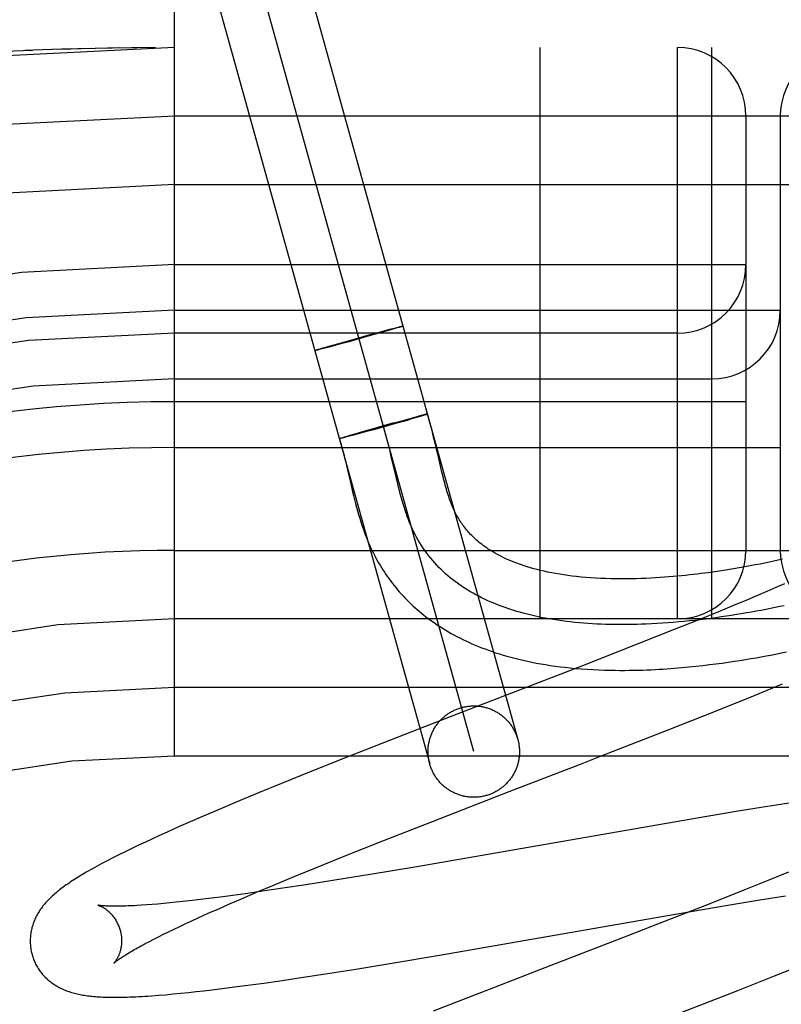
# Model space of a CAD drawing. Header units: inches. Extents: x 0 to 245, y 0 to 158.
# Tile 68 of 159: x 75.151 to 75.317, y 78.994 to 79.21. Entities that reach past the tile are written whole.
import ezdxf

# ---------------------------------------------------------------- set-up
doc = ezdxf.new("R2010")
doc.units = ezdxf.units.IN
doc.header["$LTSCALE"] = 13.466196
doc.header["$MEASUREMENT"] = 0
doc.linetypes.add('HIDDEN', pattern=[0.2, 0.1, -0.1])
doc.layers.add('DEFAULT_2', color=8, linetype='HIDDEN')

msp = doc.modelspace()

# ---------------------------------------------------------------- linework, layer by layer
at = {"layer": 'DEFAULT_2', "color": 8, "linetype": 'HIDDEN'}
for p, q in [((75.20865, 79.23513), (75.25955, 79.05208)), ((75.18447, 79.04843), (75.18447, 79.23343)), ((75.24991, 79.0494), (75.19902, 79.23245)), ((75.18938, 79.22977), (75.24028, 79.04673)), ((76.93197, 79.20343), (74.43698, 79.20343)), ((75.15336, 79.2028), (75.14729, 79.20254)), ((75.15744, 79.20296), (75.1517, 79.20274)), ((75.16188, 79.2031), (75.15556, 79.20289)), ((75.16636, 79.20321), (75.15943, 79.20302)), ((75.17085, 79.20331), (75.16329, 79.20314)), ((75.17235, 79.20333), (75.16722, 79.20323)), ((75.17624, 79.20338), (75.17037, 79.2033)), ((75.18029, 79.20341), (75.17506, 79.20337)), ((75.26447, 79.07843), (75.26447, 79.20343)), ((75.29447, 79.07843), (75.29447, 79.20343)), ((75.30197, 79.07843), (75.30197, 79.20343)), ((76.18447, 79.18843), (75.18447, 79.18843)), ((75.30947, 79.18843), (75.30947, 79.09343)), ((75.31697, 79.18843), (75.31697, 79.09343)), ((75.18447, 79.17343), (76.18447, 79.17343)), ((75.18447, 79.15593), (75.30947, 79.15593)), ((75.18447, 79.14593), (75.31697, 79.14593)), ((75.23157, 79.14178), (75.2325, 79.14203)), ((75.2325, 79.14203), (75.23307, 79.14218)), ((75.2332, 79.14209), (75.23266, 79.14193)), ((75.23307, 79.14218), (75.23346, 79.14227)), ((75.23357, 79.1422), (75.2332, 79.14209)), ((75.23346, 79.14227), (75.2337, 79.14234)), ((75.2338, 79.14227), (75.23357, 79.1422)), ((75.2337, 79.14234), (75.23385, 79.14237)), ((75.23394, 79.14231), (75.2338, 79.14227)), ((75.23385, 79.14237), (75.23398, 79.1424)), ((75.23406, 79.14235), (75.23394, 79.14231)), ((75.23416, 79.14239), (75.23406, 79.14235)), ((75.29447, 79.14093), (75.18447, 79.14093)), ((75.22603, 79.14003), (75.22258, 79.13907)), ((75.22352, 79.13958), (75.22697, 79.14054)), ((75.22914, 79.14091), (75.22603, 79.14003)), ((75.22697, 79.14054), (75.2298, 79.14131)), ((75.2302, 79.14121), (75.22914, 79.14091)), ((75.2298, 79.14131), (75.23157, 79.14178)), ((75.23175, 79.14166), (75.2302, 79.14121)), ((75.23266, 79.14193), (75.23175, 79.14166)), ((75.21635, 79.13753), (75.21689, 79.13769)), ((75.21689, 79.13769), (75.2178, 79.13795)), ((75.21799, 79.13783), (75.21705, 79.13758)), ((75.2178, 79.13795), (75.21935, 79.1384)), ((75.21975, 79.1383), (75.21799, 79.13783)), ((75.21935, 79.1384), (75.22041, 79.13871)), ((75.22258, 79.13907), (75.21975, 79.1383)), ((75.22041, 79.13871), (75.22352, 79.13958)), ((75.2154, 79.13723), (75.2155, 79.13726)), ((75.2155, 79.13726), (75.21562, 79.1373)), ((75.2157, 79.13724), (75.21557, 79.13721)), ((75.21562, 79.1373), (75.21575, 79.13734)), ((75.21585, 79.13728), (75.2157, 79.13724)), ((75.21575, 79.13734), (75.21598, 79.13741)), ((75.2161, 79.13734), (75.21585, 79.13728)), ((75.21598, 79.13741), (75.21635, 79.13753)), ((75.21648, 79.13744), (75.2161, 79.13734)), ((75.21705, 79.13758), (75.21648, 79.13744)), ((75.18447, 79.13093), (75.30197, 79.13093)), ((75.30947, 79.12593), (75.18447, 79.12593)), ((75.23674, 79.12247), (75.23783, 79.12276)), ((75.23788, 79.12262), (75.23684, 79.12231)), ((75.23846, 79.12292), (75.2378, 79.12275)), ((75.23853, 79.12281), (75.23788, 79.12262)), ((75.23883, 79.12301), (75.23839, 79.1229)), ((75.23889, 79.12292), (75.23843, 79.12278)), ((75.23907, 79.12307), (75.23877, 79.123)), ((75.23912, 79.12299), (75.23881, 79.1229)), ((75.23922, 79.12311), (75.23902, 79.12306)), ((75.23926, 79.12304), (75.23905, 79.12297)), ((75.23934, 79.12314), (75.23922, 79.12311)), ((75.23938, 79.12307), (75.23926, 79.12304)), ((75.23945, 79.12316), (75.23934, 79.12314)), ((75.23949, 79.12311), (75.23938, 79.12307)), ((75.23953, 79.12312), (75.23943, 79.12309)), ((75.22588, 79.11947), (75.2301, 79.12066)), ((75.23134, 79.12075), (75.22796, 79.11981)), ((75.23243, 79.1213), (75.22889, 79.12032)), ((75.23441, 79.12161), (75.23017, 79.12042)), ((75.23227, 79.12126), (75.23503, 79.12201)), ((75.23441, 79.12161), (75.23561, 79.12196)), ((75.23499, 79.122), (75.23678, 79.12248)), ((75.23684, 79.12231), (75.2351, 79.12181)), ((75.22146, 79.11818), (75.2219, 79.11832)), ((75.22238, 79.11831), (75.22179, 79.11816)), ((75.22184, 79.1183), (75.22251, 79.1185)), ((75.22343, 79.11859), (75.22235, 79.1183)), ((75.22247, 79.11849), (75.2236, 79.11882)), ((75.22516, 79.11905), (75.2234, 79.11858)), ((75.22355, 79.1188), (75.22588, 79.11947)), ((75.22796, 79.11981), (75.22516, 79.11905)), ((75.22552, 79.11937), (75.22588, 79.11947)), ((75.2206, 79.11791), (75.22066, 79.11793)), ((75.2207, 79.11789), (75.22063, 79.11788)), ((75.22064, 79.11792), (75.2207, 79.11794)), ((75.22067, 79.11793), (75.22074, 79.11796)), ((75.22074, 79.1179), (75.22067, 79.11788)), ((75.22071, 79.11795), (75.22079, 79.11797)), ((75.22078, 79.11791), (75.22071, 79.11789)), ((75.22085, 79.11793), (75.22075, 79.1179)), ((75.22076, 79.11796), (75.22084, 79.11799)), ((75.22084, 79.11799), (75.22095, 79.11802)), ((75.22094, 79.11795), (75.22085, 79.11793)), ((75.22091, 79.11801), (75.22108, 79.11806)), ((75.22104, 79.11797), (75.22091, 79.11794)), ((75.22121, 79.11801), (75.221, 79.11796)), ((75.22104, 79.11805), (75.22126, 79.11812)), ((75.22145, 79.11807), (75.22118, 79.118)), ((75.22122, 79.11811), (75.22151, 79.1182)), ((75.22183, 79.11817), (75.22142, 79.11806)), ((75.24147, 79.11686), (75.24114, 79.11821)), ((75.24191, 79.11498), (75.24147, 79.11686)), ((75.18447, 79.11593), (75.31697, 79.11593)), ((75.23188, 79.11397), (75.23152, 79.11546)), ((75.23292, 79.10948), (75.23188, 79.11397)), ((75.24232, 79.11322), (75.24191, 79.11498)), ((75.22185, 79.11292), (75.22223, 79.11132)), ((75.2427, 79.11158), (75.24232, 79.11322)), ((75.22223, 79.11132), (75.223, 79.10797)), ((75.24295, 79.11055), (75.2427, 79.11158)), ((75.24319, 79.10955), (75.24295, 79.11055)), ((75.223, 79.10797), (75.22341, 79.10626)), ((75.23328, 79.10799), (75.23292, 79.10948)), ((75.18447, 79.09343), (76.18447, 79.09343)), ((75.31255, 79.09044), (75.31147, 79.09023)), ((75.3136, 79.09065), (75.31255, 79.09044)), ((75.31461, 79.09086), (75.3136, 79.09065)), ((75.31558, 79.09106), (75.31461, 79.09086)), ((75.31653, 79.09127), (75.31558, 79.09106)), ((75.31743, 79.09147), (75.31653, 79.09127)), ((75.30408, 79.08896), (75.30266, 79.08875)), ((75.30544, 79.08917), (75.30408, 79.08896)), ((75.30674, 79.08939), (75.30544, 79.08917)), ((75.30799, 79.0896), (75.30674, 79.08939)), ((75.30919, 79.08981), (75.30799, 79.0896)), ((75.31035, 79.09002), (75.30919, 79.08981)), ((75.31147, 79.09023), (75.31035, 79.09002)), ((75.31788, 79.08613), (75.31602, 79.08531)), ((75.31405, 79.08445), (75.31197, 79.08356)), ((75.31602, 79.08531), (75.31405, 79.08445)), ((75.30978, 79.08263), (75.30671, 79.08134)), ((75.31197, 79.08356), (75.30978, 79.08263)), ((75.30347, 79.08), (75.29918, 79.07826)), ((75.30671, 79.08134), (75.30347, 79.08)), ((76.18447, 79.07843), (75.18447, 79.07843)), ((75.29918, 79.07826), (75.29374, 79.07608)), ((75.29374, 79.07608), (75.28604, 79.07302)), ((75.28604, 79.07302), (75.27368, 79.06819)), ((75.31592, 79.07072), (75.31689, 79.07091)), ((75.31689, 79.07091), (75.3183, 79.0712)), ((75.30287, 79.0686), (75.30424, 79.06878)), ((75.30424, 79.06878), (75.30557, 79.06897)), ((75.30557, 79.06897), (75.30686, 79.06916)), ((75.30686, 79.06916), (75.30812, 79.06935)), ((75.30812, 79.06935), (75.30934, 79.06954)), ((75.30934, 79.06954), (75.31053, 79.06974)), ((75.31053, 79.06974), (75.31167, 79.06994)), ((75.31167, 79.06994), (75.31279, 79.07014)), ((75.31279, 79.07014), (75.31386, 79.07033)), ((75.31386, 79.07033), (75.31491, 79.07053)), ((75.31491, 79.07053), (75.31592, 79.07072)), ((75.27368, 79.06819), (75.26613, 79.06527)), ((75.29853, 79.06808), (75.30002, 79.06825)), ((75.30002, 79.06825), (75.30146, 79.06842)), ((75.30146, 79.06842), (75.30287, 79.0686)), ((75.26613, 79.06527), (75.2461, 79.05752)), ((76.18447, 79.06343), (75.18447, 79.06343)), ((75.31062, 79.06142), (75.3141, 79.06286)), ((75.3141, 79.06286), (75.31742, 79.06425)), ((75.30609, 79.05958), (75.31062, 79.06142)), ((75.3004, 79.0573), (75.30609, 79.05958)), ((75.2461, 79.05752), (75.23487, 79.05315)), ((75.29242, 79.05414), (75.3004, 79.0573)), ((75.27761, 79.04837), (75.29242, 79.05414)), ((75.23487, 79.05315), (75.22271, 79.04838)), ((76.18447, 79.04843), (75.18447, 79.04843)), ((75.22271, 79.04838), (75.21413, 79.04496)), ((75.27323, 79.04667), (75.27761, 79.04837)), ((75.25764, 79.04064), (75.27323, 79.04667)), ((75.21413, 79.04496), (75.20789, 79.04244)), ((75.20789, 79.04244), (75.20284, 79.04038)), ((75.20284, 79.04038), (75.19796, 79.03835)), ((75.24089, 79.03414), (75.25764, 79.04064)), ((75.19419, 79.03676), (75.19054, 79.0352)), ((75.19796, 79.03835), (75.19419, 79.03676)), ((75.3082, 79.03643), (75.30091, 79.03522)), ((75.31417, 79.03739), (75.3082, 79.03643)), ((75.31892, 79.03813), (75.31417, 79.03739)), ((75.19054, 79.0352), (75.18789, 79.03405)), ((75.30091, 79.03522), (75.23744, 79.02423)), ((75.18531, 79.03292), (75.18282, 79.0318)), ((75.18789, 79.03405), (75.18531, 79.03292)), ((75.23, 79.02986), (75.24089, 79.03414)), ((75.17962, 79.03034), (75.17807, 79.02962)), ((75.1812, 79.03106), (75.17962, 79.03034)), ((75.18282, 79.0318), (75.1812, 79.03106)), ((75.17509, 79.0282), (75.17365, 79.0275)), ((75.17657, 79.02891), (75.17509, 79.0282)), ((75.17807, 79.02962), (75.17657, 79.02891)), ((75.2216, 79.02651), (75.23, 79.02986)), ((75.17095, 79.02615), (75.16972, 79.02552)), ((75.17226, 79.02681), (75.17095, 79.02615)), ((75.17365, 79.0275), (75.17226, 79.02681)), ((75.21553, 79.02406), (75.2216, 79.02651)), ((75.21066, 79.02207), (75.21553, 79.02406)), ((75.23744, 79.02423), (75.22722, 79.02252)), ((75.20599, 79.02013), (75.21066, 79.02207)), ((75.22722, 79.02252), (75.21955, 79.02127)), ((75.31877, 79.02301), (75.31446, 79.02126)), ((75.2024, 79.01862), (75.20599, 79.02013)), ((75.20814, 79.0195), (75.20422, 79.01892)), ((75.21321, 79.02027), (75.20814, 79.0195)), ((75.21955, 79.02127), (75.21321, 79.02027)), ((75.31446, 79.02126), (75.30898, 79.01906)), ((75.1901, 79.01703), (75.18776, 79.01676)), ((75.19254, 79.01733), (75.1901, 79.01703)), ((75.19508, 79.01766), (75.19254, 79.01733)), ((75.19772, 79.01801), (75.19508, 79.01766)), ((75.19649, 79.01609), (75.19896, 79.01716)), ((75.20045, 79.01838), (75.19772, 79.01801)), ((75.19896, 79.01716), (75.2024, 79.01862)), ((75.20422, 79.01892), (75.20045, 79.01838)), ((75.30898, 79.01906), (75.30122, 79.01599)), ((75.31248, 79.01696), (75.31814, 79.01787)), ((75.17838, 79.01586), (75.17726, 79.01579)), ((75.17956, 79.01595), (75.17838, 79.01586)), ((75.18079, 79.01606), (75.17956, 79.01595)), ((75.18208, 79.01617), (75.18079, 79.01606)), ((75.18342, 79.0163), (75.18208, 79.01617)), ((75.18482, 79.01644), (75.18342, 79.0163)), ((75.18627, 79.01659), (75.18482, 79.01644)), ((75.18776, 79.01676), (75.18627, 79.01659)), ((75.19183, 79.01403), (75.19411, 79.01504)), ((75.19411, 79.01504), (75.19649, 79.01609)), ((75.30122, 79.01599), (75.2888, 79.01114)), ((75.29485, 79.014), (75.30548, 79.01581)), ((75.30548, 79.01581), (75.31248, 79.01696)), ((75.18825, 79.0124), (75.18965, 79.01304)), ((75.18965, 79.01304), (75.19183, 79.01403)), ((75.24245, 79.00489), (75.29485, 79.014)), ((75.18317, 79.01), (75.18437, 79.01058)), ((75.18437, 79.01058), (75.18561, 79.01117)), ((75.18561, 79.01117), (75.18691, 79.01178)), ((75.18691, 79.01178), (75.18825, 79.0124)), ((75.2888, 79.01114), (75.28341, 79.00905)), ((75.17992, 79.00838), (75.18095, 79.0089)), ((75.18095, 79.0089), (75.18203, 79.00944)), ((75.18203, 79.00944), (75.18317, 79.01)), ((75.28341, 79.00905), (75.26452, 79.00175)), ((75.17803, 79.00739), (75.17895, 79.00787)), ((75.17895, 79.00787), (75.17992, 79.00838)), ((75.232, 79.00313), (75.24245, 79.00489)), ((75.22409, 79.00184), (75.232, 79.00313)), ((75.31571, 79.00032), (75.32144, 79.00261)), ((75.20803, 78.99936), (75.21218, 78.99998)), ((75.21218, 78.99998), (75.21751, 79.0008)), ((75.21751, 79.0008), (75.22409, 79.00184)), ((75.26452, 79.00175), (75.25552, 78.99825)), ((75.30769, 78.99715), (75.31571, 79.00032)), ((75.19267, 78.99729), (75.19539, 78.99763)), ((75.19539, 78.99763), (75.19819, 78.99799)), ((75.19819, 78.99799), (75.20106, 78.99837)), ((75.20106, 78.99837), (75.204, 78.99878)), ((75.204, 78.99878), (75.20803, 78.99936)), ((75.25552, 78.99825), (75.24103, 78.99259)), ((75.18098, 78.9961), (75.18257, 78.99623)), ((75.18257, 78.99623), (75.18418, 78.99638)), ((75.18418, 78.99638), (75.18582, 78.99653)), ((75.18582, 78.99653), (75.18748, 78.99671)), ((75.18748, 78.99671), (75.18917, 78.99689)), ((75.18917, 78.99689), (75.1909, 78.99708)), ((75.1909, 78.99708), (75.19267, 78.99729))]:
    msp.add_line(p, q, dxfattribs=at)
for points in [[(75.23398, 79.1424), (75.23409, 79.14243), (75.23414, 79.14244), (75.23419, 79.14245), (75.23423, 79.14246), (75.23427, 79.14247), (75.2343, 79.14247), (75.23433, 79.14248), (75.23435, 79.14248), (75.23437, 79.14249), (75.23439, 79.14249), (75.2344, 79.14249), (75.23441, 79.14249), (75.23441, 79.14249)], [(75.23441, 79.14249), (75.23441, 79.14248), (75.2344, 79.14248), (75.23439, 79.14247), (75.23438, 79.14247), (75.23436, 79.14246), (75.23434, 79.14245), (75.23431, 79.14244), (75.23428, 79.14243), (75.23424, 79.14241), (75.2342, 79.1424), (75.23416, 79.14239)], [(75.21514, 79.13713), (75.21514, 79.13713), (75.21515, 79.13714), (75.21516, 79.13714), (75.21517, 79.13715), (75.21519, 79.13716), (75.21522, 79.13716), (75.21524, 79.13718), (75.21527, 79.13719), (75.21531, 79.1372), (75.21535, 79.13721), (75.2154, 79.13723)], [(75.21557, 79.13721), (75.21546, 79.13719), (75.21541, 79.13717), (75.21536, 79.13716), (75.21532, 79.13715), (75.21529, 79.13715), (75.21525, 79.13714), (75.21522, 79.13713), (75.2152, 79.13713), (75.21518, 79.13713), (75.21516, 79.13713), (75.21515, 79.13713), (75.21514, 79.13713), (75.21514, 79.13713)], [(75.23963, 79.1232), (75.23959, 79.12319), (75.23955, 79.12319), (75.2395, 79.12318), (75.23941, 79.12315)], [(75.23977, 79.12322), (75.23977, 79.12322), (75.23976, 79.12321), (75.23975, 79.12321), (75.23974, 79.1232), (75.23972, 79.12319), (75.2397, 79.12318), (75.23967, 79.12317), (75.23964, 79.12316), (75.23961, 79.12315), (75.23957, 79.12314), (75.23953, 79.12312)], [(75.23979, 79.12323), (75.23978, 79.12323), (75.23977, 79.12323), (75.23976, 79.12322), (75.23974, 79.12322), (75.23972, 79.12322), (75.23969, 79.12321), (75.23966, 79.12321), (75.23959, 79.12319)], [(75.23963, 79.1232), (75.23966, 79.12321), (75.23969, 79.12321), (75.23971, 79.12322), (75.23973, 79.12322), (75.23975, 79.12322), (75.23976, 79.12322), (75.23977, 79.12322), (75.23977, 79.12322)], [(75.23968, 79.12318), (75.23971, 79.12319), (75.23973, 79.12319), (75.23975, 79.1232), (75.23977, 79.12321), (75.23978, 79.12322), (75.23978, 79.12322), (75.23979, 79.12322)], [(75.24114, 79.11821), (75.24097, 79.11891), (75.24079, 79.11963), (75.24059, 79.12037), (75.24039, 79.12113), (75.24017, 79.12192), (75.23993, 79.12273), (75.23979, 79.12322)], [(75.23152, 79.11546), (75.23134, 79.1162), (75.23113, 79.11702), (75.23092, 79.11784), (75.2307, 79.11865), (75.23048, 79.11945), (75.23024, 79.12024), (75.23, 79.12102)], [(75.2205, 79.11786), (75.2205, 79.11786), (75.22051, 79.11787), (75.22052, 79.11787), (75.22053, 79.11788), (75.22055, 79.11789), (75.22058, 79.1179), (75.2206, 79.11791)], [(75.2206, 79.11787), (75.22057, 79.11787), (75.22055, 79.11786), (75.22053, 79.11786), (75.22052, 79.11786), (75.22051, 79.11786), (75.2205, 79.11786), (75.2205, 79.11786)], [(75.22051, 79.11787), (75.22051, 79.11787), (75.22052, 79.11787), (75.22054, 79.11788), (75.22055, 79.11789), (75.22057, 79.1179), (75.2206, 79.11791), (75.22063, 79.11792)], [(75.22066, 79.11788), (75.22063, 79.11788), (75.2206, 79.11787), (75.22057, 79.11787), (75.22055, 79.11786), (75.22053, 79.11786), (75.22052, 79.11786), (75.22051, 79.11786), (75.22051, 79.11786)], [(75.22051, 79.11786), (75.22069, 79.11728), (75.22088, 79.11661), (75.22108, 79.11592), (75.22127, 79.1152), (75.22147, 79.11446), (75.22166, 79.1137), (75.22185, 79.11292)], [(75.28759, 79.07729), (75.28661, 79.07725), (75.28563, 79.07722), (75.28465, 79.0772), (75.28367, 79.07718), (75.2827, 79.07718), (75.28172, 79.07718), (75.28074, 79.07719), (75.27977, 79.07721), (75.27879, 79.07723), (75.27782, 79.07727), (75.27685, 79.07731), (75.27589, 79.07736), (75.27493, 79.07743), (75.27397, 79.0775), (75.27301, 79.07758), (75.27206, 79.07767), (75.27111, 79.07777), (75.27017, 79.07788), (75.26923, 79.078), (75.2683, 79.07813), (75.26737, 79.07828), (75.26645, 79.07843), (75.26553, 79.0786), (75.26462, 79.07877), (75.26372, 79.07896), (75.26282, 79.07916), (75.26193, 79.07937), (75.26105, 79.07959), (75.26018, 79.07983), (75.25931, 79.08008), (75.25846, 79.08034), (75.25761, 79.08061), (75.25677, 79.0809), (75.2561, 79.08114), (75.25544, 79.08139), (75.25478, 79.08164), (75.25414, 79.08191), (75.25349, 79.08218), (75.25286, 79.08247), (75.25223, 79.08276), (75.25161, 79.08306), (75.25099, 79.08338), (75.25039, 79.0837), (75.24979, 79.08403), (75.2492, 79.08437), (75.24861, 79.08472), (75.24804, 79.08508), (75.24747, 79.08545), (75.24691, 79.08583), (75.24636, 79.08622), (75.24582, 79.08662), (75.24529, 79.08703), (75.24477, 79.08745), (75.24425, 79.08788), (75.24375, 79.08832), (75.24325, 79.08878), (75.24277, 79.08924), (75.24229, 79.08971), (75.24183, 79.0902), (75.24137, 79.0907), (75.24093, 79.0912), (75.2405, 79.09172), (75.24007, 79.09225), (75.23966, 79.09279), (75.23926, 79.09335), (75.23887, 79.09391), (75.23849, 79.09449), (75.23812, 79.09508), (75.23776, 79.09568), (75.23742, 79.09629), (75.23709, 79.09692), (75.23676, 79.09755), (75.23646, 79.0982), (75.23616, 79.09886), (75.23589, 79.09951), (75.23562, 79.10017), (75.23537, 79.10085), (75.23513, 79.10153), (75.2349, 79.10222), (75.23467, 79.10291), (75.23445, 79.10362), (75.23424, 79.10433), (75.23404, 79.10505), (75.23384, 79.10578), (75.23365, 79.10651), (75.23346, 79.10725), (75.23328, 79.10799)], [(75.30266, 79.08875), (75.30116, 79.08854), (75.30039, 79.08844), (75.2996, 79.08834), (75.29879, 79.08824), (75.29797, 79.08814), (75.29713, 79.08805), (75.29626, 79.08795), (75.29538, 79.08786), (75.29448, 79.08778), (75.29356, 79.08769), (75.29262, 79.08761), (75.29166, 79.08754), (75.29068, 79.08747), (75.28967, 79.0874), (75.28864, 79.08735), (75.28759, 79.0873), (75.28652, 79.08725), (75.28544, 79.08722), (75.28434, 79.0872), (75.28323, 79.08718), (75.28212, 79.08718), (75.281, 79.08719), (75.27988, 79.08721), (75.27876, 79.08724), (75.27765, 79.08728), (75.27656, 79.08734), (75.27548, 79.08741), (75.27443, 79.08749), (75.27342, 79.08758), (75.27242, 79.08769), (75.27146, 79.0878), (75.27052, 79.08792), (75.2696, 79.08805), (75.26871, 79.08819), (75.26783, 79.08834), (75.26697, 79.0885), (75.26614, 79.08867), (75.26532, 79.08885), (75.26453, 79.08903), (75.26377, 79.08922), (75.26303, 79.08941), (75.26232, 79.08962), (75.26163, 79.08982), (75.26097, 79.09003), (75.26033, 79.09025), (75.25972, 79.09046), (75.25912, 79.09068), (75.25855, 79.09091), (75.258, 79.09113), (75.25747, 79.09136), (75.25695, 79.09159), (75.25646, 79.09182), (75.25599, 79.09206), (75.25553, 79.09229), (75.25509, 79.09252), (75.25466, 79.09276), (75.25425, 79.093), (75.25385, 79.09324), (75.25347, 79.09348), (75.2531, 79.09372), (75.25274, 79.09396), (75.25239, 79.0942), (75.25205, 79.09445), (75.25173, 79.09469), (75.25141, 79.09494), (75.25111, 79.09518), (75.25081, 79.09543), (75.25053, 79.09568), (75.25025, 79.09593), (75.24998, 79.09618), (75.24973, 79.09642), (75.24948, 79.09667), (75.24923, 79.09692), (75.249, 79.09717), (75.24877, 79.09743), (75.24855, 79.09768), (75.24834, 79.09793), (75.24813, 79.09819), (75.24793, 79.09844), (75.24773, 79.0987), (75.24754, 79.09895), (75.24736, 79.09921), (75.24718, 79.09948), (75.247, 79.09974), (75.24682, 79.10001), (75.24665, 79.10029), (75.24648, 79.10058), (75.24632, 79.10087), (75.24616, 79.10115), (75.246, 79.10144), (75.24586, 79.10172), (75.24572, 79.10199), (75.24559, 79.10227), (75.24547, 79.10255), (75.24534, 79.10283), (75.24521, 79.10313), (75.24508, 79.10345), (75.24495, 79.10377), (75.24482, 79.10411), (75.2447, 79.10447), (75.24457, 79.10483), (75.24444, 79.10521), (75.24431, 79.10559), (75.24419, 79.10599), (75.24406, 79.1064), (75.24394, 79.10682), (75.24381, 79.10724), (75.24369, 79.10769), (75.24356, 79.10814), (75.24344, 79.1086), (75.24332, 79.10907), (75.24319, 79.10955)], [(75.22341, 79.10626), (75.22362, 79.10541), (75.22383, 79.10456), (75.22405, 79.10371), (75.22427, 79.10287), (75.2245, 79.10205), (75.22473, 79.10124), (75.22496, 79.10046), (75.2252, 79.09969), (75.22545, 79.09894), (75.22569, 79.09822), (75.22594, 79.09753), (75.22618, 79.09687), (75.22642, 79.09624), (75.22667, 79.09564), (75.22691, 79.09505), (75.22717, 79.09448), (75.22742, 79.09391), (75.22769, 79.09335), (75.22796, 79.0928), (75.22824, 79.09226), (75.22852, 79.09172), (75.22881, 79.09119), (75.22911, 79.09067), (75.22941, 79.09015), (75.22972, 79.08964), (75.23004, 79.08913), (75.23037, 79.08863), (75.2307, 79.08814), (75.23104, 79.08764), (75.23139, 79.08716), (75.23175, 79.08668), (75.23211, 79.0862), (75.23248, 79.08573), (75.23285, 79.08527), (75.23324, 79.08481), (75.23363, 79.08436), (75.23403, 79.08391), (75.23444, 79.08346), (75.23485, 79.08302), (75.23528, 79.08259), (75.23571, 79.08216), (75.23615, 79.08174), (75.23659, 79.08132), (75.23705, 79.0809), (75.23751, 79.08049), (75.23798, 79.08009), (75.23846, 79.07969), (75.23895, 79.07929), (75.23945, 79.0789), (75.23996, 79.07852), (75.24048, 79.07814), (75.241, 79.07776), (75.24154, 79.07739), (75.24209, 79.07702), (75.24264, 79.07666), (75.24321, 79.0763), (75.24379, 79.07595), (75.24437, 79.0756), (75.24497, 79.07526), (75.24558, 79.07493), (75.24621, 79.07459), (75.24684, 79.07427), (75.24749, 79.07395), (75.24815, 79.07363), (75.24882, 79.07332), (75.2495, 79.07301), (75.2502, 79.07271), (75.25092, 79.07242), (75.25164, 79.07213), (75.25239, 79.07185), (75.25314, 79.07157), (75.25392, 79.0713), (75.2547, 79.07104), (75.25551, 79.07078), (75.25633, 79.07053), (75.25717, 79.07029), (75.25803, 79.07005), (75.25891, 79.06982), (75.2598, 79.0696), (75.26072, 79.06938), (75.26166, 79.06917), (75.26261, 79.06897), (75.26359, 79.06878), (75.26459, 79.0686), (75.26561, 79.06843), (75.26665, 79.06827), (75.26771, 79.06812), (75.26879, 79.06798), (75.2699, 79.06784), (75.27104, 79.06772), (75.27223, 79.06761), (75.27346, 79.06751), (75.27472, 79.06742), (75.27599, 79.06734), (75.27726, 79.06728), (75.27849, 79.06724), (75.27969, 79.06721), (75.28082, 79.06719), (75.2819, 79.06718), (75.28294, 79.06718), (75.28394, 79.06719), (75.28493, 79.0672), (75.28589, 79.06722), (75.28684, 79.06725), (75.28776, 79.06729), (75.28867, 79.06732), (75.28957, 79.06737), (75.29044, 79.06742), (75.29131, 79.06747), (75.29216, 79.06752), (75.29299, 79.06758), (75.29382, 79.06765), (75.29463, 79.06771), (75.29543, 79.06778), (75.29622, 79.06785), (75.297, 79.06793), (75.29853, 79.06808)], [(75.31783, 79.08132), (75.31685, 79.08111), (75.31585, 79.08091), (75.31484, 79.0807), (75.31382, 79.0805), (75.31278, 79.0803), (75.31173, 79.08011), (75.31066, 79.07991), (75.30959, 79.07973), (75.3085, 79.07954), (75.3074, 79.07936), (75.30629, 79.07919), (75.30517, 79.07901), (75.30405, 79.07885), (75.30291, 79.07869), (75.30176, 79.07854), (75.30061, 79.07839), (75.29945, 79.07825), (75.29829, 79.07811), (75.29711, 79.07799), (75.29594, 79.07787), (75.29475, 79.07776), (75.29357, 79.07766), (75.29238, 79.07756), (75.29118, 79.07748), (75.28999, 79.07741), (75.28879, 79.07734), (75.28759, 79.07729)], [(75.24028, 79.04673), (75.24022, 79.04693), (75.24017, 79.04714), (75.24013, 79.04734), (75.24009, 79.04755), (75.24005, 79.04776), (75.24002, 79.04797), (75.23999, 79.04818), (75.23996, 79.04839), (75.23994, 79.0486), (75.23993, 79.04882), (75.23992, 79.04903), (75.23991, 79.04924), (75.23991, 79.04945), (75.23992, 79.04966), (75.23992, 79.04988), (75.23994, 79.05009), (75.23995, 79.0503), (75.23997, 79.05051), (75.24, 79.05072), (75.24003, 79.05093), (75.24006, 79.05114), (75.2401, 79.05135), (75.24015, 79.05156), (75.2402, 79.05176), (75.24025, 79.05197), (75.2403, 79.05217), (75.24037, 79.05238), (75.24043, 79.05258), (75.2405, 79.05278), (75.24057, 79.05298), (75.24065, 79.05318), (75.24073, 79.05337), (75.24082, 79.05357), (75.24091, 79.05376), (75.24101, 79.05395), (75.2411, 79.05414), (75.24121, 79.05432), (75.24131, 79.05451), (75.24142, 79.05469), (75.24154, 79.05487), (75.24165, 79.05504), (75.24178, 79.05522), (75.2419, 79.05539), (75.24203, 79.05556), (75.24216, 79.05572), (75.2423, 79.05589), (75.24244, 79.05605), (75.24258, 79.0562), (75.24273, 79.05636), (75.24288, 79.05651), (75.24303, 79.05666), (75.24318, 79.0568), (75.24334, 79.05694), (75.2435, 79.05708), (75.24367, 79.05721), (75.24383, 79.05734), (75.244, 79.05747), (75.24418, 79.0576), (75.24435, 79.05772), (75.24453, 79.05783), (75.24471, 79.05794), (75.24489, 79.05805), (75.24508, 79.05816), (75.24526, 79.05826), (75.24545, 79.05835), (75.24564, 79.05845), (75.24584, 79.05854), (75.24603, 79.05862), (75.24623, 79.0587), (75.24643, 79.05878), (75.24663, 79.05885), (75.24683, 79.05892), (75.24703, 79.05898), (75.24723, 79.05904)], [(75.24723, 79.05904), (75.24744, 79.05909), (75.24765, 79.05914), (75.24785, 79.05919), (75.24806, 79.05923), (75.24827, 79.05927), (75.24848, 79.0593), (75.24869, 79.05933), (75.2489, 79.05935), (75.24911, 79.05937), (75.24932, 79.05939), (75.24954, 79.0594), (75.24975, 79.0594), (75.24996, 79.0594), (75.25017, 79.0594), (75.25038, 79.05939), (75.2506, 79.05938), (75.25081, 79.05936), (75.25102, 79.05934), (75.25123, 79.05932), (75.25144, 79.05929), (75.25165, 79.05925), (75.25186, 79.05921), (75.25207, 79.05917), (75.25227, 79.05912), (75.25248, 79.05907), (75.25268, 79.05901), (75.25289, 79.05895), (75.25309, 79.05889), (75.25329, 79.05882), (75.25349, 79.05874), (75.25369, 79.05866), (75.25388, 79.05858), (75.25408, 79.0585), (75.25427, 79.05841), (75.25446, 79.05831), (75.25465, 79.05821), (75.25483, 79.05811), (75.25501, 79.058), (75.2552, 79.05789), (75.25538, 79.05778), (75.25555, 79.05766), (75.25573, 79.05754), (75.2559, 79.05742), (75.25607, 79.05729), (75.25623, 79.05715), (75.25639, 79.05702), (75.25656, 79.05688), (75.25671, 79.05674), (75.25687, 79.05659), (75.25702, 79.05644), (75.25717, 79.05629), (75.25731, 79.05613), (75.25745, 79.05598), (75.25759, 79.05581), (75.25772, 79.05565), (75.25785, 79.05548), (75.25798, 79.05531), (75.2581, 79.05514), (75.25822, 79.05496), (75.25834, 79.05479), (75.25845, 79.05461), (75.25856, 79.05442), (75.25867, 79.05424), (75.25877, 79.05405), (75.25886, 79.05386), (75.25896, 79.05367), (75.25904, 79.05348), (75.25913, 79.05329), (75.25921, 79.05309), (75.25929, 79.05289), (75.25936, 79.05269), (75.25942, 79.05249), (75.25949, 79.05229), (75.25955, 79.05208)], [(75.25955, 79.05208), (75.2596, 79.05188), (75.25965, 79.05167), (75.2597, 79.05146), (75.25974, 79.05126), (75.25978, 79.05105), (75.25981, 79.05084), (75.25984, 79.05063), (75.25986, 79.05042), (75.25988, 79.05021), (75.2599, 79.04999), (75.25991, 79.04978), (75.25991, 79.04957), (75.25991, 79.04936), (75.25991, 79.04914), (75.2599, 79.04893), (75.25989, 79.04872), (75.25987, 79.04851), (75.25985, 79.0483), (75.25983, 79.04809), (75.2598, 79.04788), (75.25976, 79.04767), (75.25972, 79.04746), (75.25968, 79.04725), (75.25963, 79.04704), (75.25958, 79.04684), (75.25952, 79.04663), (75.25946, 79.04643), (75.25939, 79.04623), (75.25933, 79.04603), (75.25925, 79.04583), (75.25917, 79.04563), (75.25909, 79.04544), (75.25901, 79.04524), (75.25891, 79.04505), (75.25882, 79.04486), (75.25872, 79.04467), (75.25862, 79.04449), (75.25851, 79.0443), (75.2584, 79.04412), (75.25829, 79.04394), (75.25817, 79.04377), (75.25805, 79.04359), (75.25792, 79.04342), (75.2578, 79.04325), (75.25766, 79.04309), (75.25753, 79.04292), (75.25739, 79.04276), (75.25725, 79.04261), (75.2571, 79.04245), (75.25695, 79.0423), (75.2568, 79.04215), (75.25664, 79.04201), (75.25648, 79.04187), (75.25632, 79.04173), (75.25616, 79.04159), (75.25599, 79.04146), (75.25582, 79.04134), (75.25565, 79.04121), (75.25547, 79.04109), (75.2553, 79.04098), (75.25512, 79.04086), (75.25493, 79.04076), (75.25475, 79.04065), (75.25456, 79.04055), (75.25437, 79.04045), (75.25418, 79.04036), (75.25399, 79.04027), (75.25379, 79.04019), (75.2536, 79.04011), (75.2534, 79.04003), (75.2532, 79.03996), (75.253, 79.03989), (75.2528, 79.03983), (75.25259, 79.03977)], [(75.25259, 79.03977), (75.25239, 79.03972), (75.25218, 79.03967), (75.25197, 79.03962), (75.25176, 79.03958), (75.25156, 79.03954), (75.25135, 79.03951), (75.25114, 79.03948), (75.25092, 79.03946), (75.25071, 79.03944), (75.2505, 79.03942), (75.25029, 79.03941), (75.25008, 79.03941), (75.24986, 79.03941), (75.24965, 79.03941), (75.24944, 79.03942), (75.24923, 79.03943), (75.24902, 79.03945), (75.24881, 79.03947), (75.2486, 79.03949), (75.24839, 79.03952), (75.24818, 79.03956), (75.24797, 79.0396), (75.24776, 79.03964), (75.24755, 79.03969), (75.24735, 79.03974), (75.24714, 79.0398), (75.24694, 79.03986), (75.24674, 79.03992), (75.24654, 79.03999), (75.24634, 79.04007), (75.24614, 79.04014), (75.24594, 79.04023), (75.24575, 79.04031), (75.24556, 79.0404), (75.24537, 79.0405), (75.24518, 79.0406), (75.24499, 79.0407), (75.24481, 79.0408), (75.24463, 79.04091), (75.24445, 79.04103), (75.24427, 79.04115), (75.2441, 79.04127), (75.24393, 79.04139), (75.24376, 79.04152), (75.24359, 79.04165), (75.24343, 79.04179), (75.24327, 79.04193), (75.24311, 79.04207), (75.24296, 79.04222), (75.24281, 79.04237), (75.24266, 79.04252), (75.24252, 79.04268), (75.24237, 79.04283), (75.24224, 79.043), (75.2421, 79.04316), (75.24197, 79.04333), (75.24184, 79.0435), (75.24172, 79.04367), (75.2416, 79.04384), (75.24148, 79.04402), (75.24137, 79.0442), (75.24126, 79.04438), (75.24116, 79.04457), (75.24106, 79.04476), (75.24096, 79.04494), (75.24087, 79.04514), (75.24078, 79.04533), (75.2407, 79.04552), (75.24062, 79.04572), (75.24054, 79.04592), (75.24047, 79.04612), (75.2404, 79.04632), (75.24034, 79.04652), (75.24028, 79.04673)], [(75.16972, 79.02552), (75.16915, 79.02521), (75.16858, 79.02491), (75.16804, 79.02462), (75.16752, 79.02434), (75.16701, 79.02406), (75.16652, 79.02379), (75.16605, 79.02352), (75.16559, 79.02326), (75.16515, 79.02301), (75.16472, 79.02276), (75.16431, 79.02251), (75.16391, 79.02227), (75.16352, 79.02203), (75.16314, 79.02179), (75.16277, 79.02156), (75.16241, 79.02133), (75.16206, 79.02111), (75.16173, 79.02088), (75.1614, 79.02066), (75.16108, 79.02044), (75.16076, 79.02023), (75.16046, 79.02001), (75.16016, 79.0198), (75.15988, 79.01958), (75.15959, 79.01937), (75.15932, 79.01916), (75.15905, 79.01894), (75.15879, 79.01873), (75.15853, 79.01852), (75.15828, 79.0183), (75.15803, 79.01809), (75.15779, 79.01787), (75.15756, 79.01766), (75.15733, 79.01744), (75.1571, 79.01722), (75.15688, 79.017), (75.15667, 79.01677), (75.15646, 79.01655), (75.15626, 79.01632), (75.15606, 79.0161), (75.15587, 79.01587), (75.15568, 79.01564), (75.15551, 79.0154), (75.15533, 79.01517), (75.15516, 79.01493), (75.155, 79.0147), (75.15484, 79.01446), (75.15469, 79.01421), (75.15454, 79.01397), (75.1544, 79.01372), (75.15427, 79.01347), (75.15414, 79.01322), (75.15402, 79.01297), (75.15391, 79.01273), (75.1538, 79.01247), (75.1537, 79.01222), (75.1536, 79.01197), (75.15351, 79.01172), (75.15343, 79.01146), (75.15335, 79.01121), (75.15327, 79.01095), (75.15321, 79.01069), (75.15314, 79.01042), (75.15309, 79.01016), (75.15304, 79.00989), (75.153, 79.00962), (75.15296, 79.00935), (75.15293, 79.00908), (75.15291, 79.0088), (75.15289, 79.00853), (75.15288, 79.00825), (75.15287, 79.00797), (75.15288, 79.0077), (75.15289, 79.00742), (75.15291, 79.00714), (75.15293, 79.00686), (75.15296, 79.00659), (75.153, 79.00631), (75.15304, 79.00604), (75.15309, 79.00576), (75.15315, 79.00549), (75.15322, 79.00522), (75.15328, 79.00498)], [(75.16771, 79.01581), (75.1677, 79.01581), (75.16769, 79.01581), (75.16769, 79.01581), (75.1677, 79.01581), (75.16773, 79.0158), (75.16776, 79.01579), (75.16779, 79.01578), (75.16784, 79.01577), (75.16789, 79.01575), (75.16794, 79.01573), (75.168, 79.0157), (75.16807, 79.01568), (75.16814, 79.01565), (75.16822, 79.01561), (75.1683, 79.01558), (75.16839, 79.01554), (75.16848, 79.01549), (75.16857, 79.01544), (75.16867, 79.01539), (75.16877, 79.01534), (75.16887, 79.01527), (75.16898, 79.01521), (75.16909, 79.01514), (75.1692, 79.01507), (75.16932, 79.01499), (75.16944, 79.0149), (75.16956, 79.01481), (75.16968, 79.01472), (75.1698, 79.01462), (75.16993, 79.01451), (75.17006, 79.0144), (75.17019, 79.01428), (75.17032, 79.01415), (75.17045, 79.01402), (75.17058, 79.01388), (75.17071, 79.01374), (75.17084, 79.01359), (75.17097, 79.01343), (75.1711, 79.01326), (75.17123, 79.01309), (75.17136, 79.01291), (75.17148, 79.01272), (75.1716, 79.01253), (75.17172, 79.01233), (75.17183, 79.01212), (75.17194, 79.01191), (75.17205, 79.01169), (75.17215, 79.01147), (75.17224, 79.01125), (75.17233, 79.01102), (75.17241, 79.01078), (75.17249, 79.01055), (75.17255, 79.01034)], [(75.17726, 79.01579), (75.1762, 79.01572), (75.17569, 79.0157), (75.1752, 79.01567), (75.17473, 79.01565), (75.17427, 79.01563), (75.17382, 79.01561), (75.17339, 79.0156), (75.17298, 79.01559), (75.17258, 79.01558), (75.1722, 79.01558), (75.17184, 79.01557), (75.17149, 79.01557), (75.17116, 79.01557), (75.17084, 79.01558), (75.17054, 79.01558), (75.17026, 79.01559), (75.16999, 79.0156), (75.16974, 79.01561), (75.1695, 79.01562), (75.16928, 79.01563), (75.16908, 79.01565), (75.16889, 79.01566), (75.16872, 79.01567), (75.16856, 79.01569), (75.16842, 79.0157), (75.16829, 79.01572), (75.16817, 79.01573), (75.16807, 79.01575), (75.16798, 79.01576), (75.16791, 79.01577), (75.16784, 79.01578), (75.16779, 79.01579), (75.16775, 79.0158), (75.16772, 79.0158), (75.16771, 79.01581)], [(75.17255, 79.01034), (75.17261, 79.01013), (75.17266, 79.00989), (75.17271, 79.00965), (75.17276, 79.0094), (75.17279, 79.00916), (75.17282, 79.00892), (75.17284, 79.00868), (75.17286, 79.00844), (75.17287, 79.00821), (75.17287, 79.00798), (75.17286, 79.00775), (75.17285, 79.00752), (75.17284, 79.0073), (75.17282, 79.00709), (75.17279, 79.00688), (75.17276, 79.00668), (75.17273, 79.00648), (75.17269, 79.00629), (75.17265, 79.0061), (75.1726, 79.00592), (75.17256, 79.00574), (75.17251, 79.00558), (75.17246, 79.00541), (75.1724, 79.00526), (75.17235, 79.00511), (75.17229, 79.00496), (75.17224, 79.00482), (75.17218, 79.00469), (75.17212, 79.00456), (75.17206, 79.00444), (75.172, 79.00432), (75.17195, 79.00421), (75.17189, 79.00411), (75.17183, 79.00401), (75.17177, 79.00391), (75.17172, 79.00382), (75.17166, 79.00374), (75.17161, 79.00366), (75.17156, 79.00359), (75.17151, 79.00352), (75.17147, 79.00346), (75.17142, 79.0034), (75.17138, 79.00335), (75.17135, 79.0033), (75.17131, 79.00326), (75.17128, 79.00323), (75.17126, 79.0032), (75.17124, 79.00318), (75.17122, 79.00316), (75.17121, 79.00315), (75.17121, 79.00314)], [(75.17121, 79.00315), (75.17122, 79.00315), (75.17123, 79.00317), (75.17126, 79.00319), (75.17129, 79.00322), (75.17133, 79.00325), (75.17138, 79.0033), (75.17144, 79.00335), (75.17151, 79.0034), (75.17159, 79.00347), (75.17168, 79.00354), (75.17179, 79.00362), (75.1719, 79.00371), (75.17203, 79.0038), (75.17217, 79.0039), (75.17233, 79.00401), (75.17249, 79.00413), (75.17268, 79.00425), (75.17287, 79.00438), (75.17308, 79.00452), (75.17331, 79.00467), (75.17355, 79.00482), (75.1738, 79.00498), (75.17407, 79.00515), (75.17436, 79.00532), (75.17466, 79.0055), (75.17497, 79.00569), (75.1753, 79.00588), (75.17565, 79.00608), (75.17601, 79.00628), (75.17638, 79.00649), (75.17677, 79.00671), (75.17718, 79.00693), (75.1776, 79.00716), (75.17803, 79.00739)], [(75.15328, 79.00498), (75.15335, 79.00476), (75.15343, 79.00449), (75.15352, 79.00422), (75.15362, 79.00396), (75.15372, 79.0037), (75.15383, 79.00345), (75.15395, 79.00319), (75.15407, 79.00294), (75.1542, 79.0027), (75.15433, 79.00245), (75.15447, 79.00222), (75.15462, 79.00198), (75.15477, 79.00175), (75.15493, 79.00152), (75.15509, 79.0013), (75.15526, 79.00108), (75.15543, 79.00087), (75.1556, 79.00066), (75.15578, 79.00046), (75.15597, 79.00026), (75.15616, 79.00006), (75.15635, 78.99988), (75.15655, 78.99969), (75.15675, 78.99951), (75.15695, 78.99934), (75.15716, 78.99917), (75.15737, 78.999), (75.15759, 78.99884), (75.15781, 78.99868), (75.15803, 78.99852), (75.15827, 78.99837), (75.15851, 78.99823), (75.15875, 78.99808), (75.159, 78.99794), (75.15925, 78.99781), (75.1595, 78.99768), (75.15976, 78.99755), (75.16002, 78.99743), (75.16029, 78.99732), (75.16056, 78.99721), (75.16083, 78.9971), (75.16111, 78.997), (75.16139, 78.9969), (75.16168, 78.99681), (75.16197, 78.99672), (75.16226, 78.99664), (75.16256, 78.99656), (75.16286, 78.99648), (75.16316, 78.99641), (75.16347, 78.99634), (75.16379, 78.99627), (75.1641, 78.99621), (75.16442, 78.99616), (75.16475, 78.9961), (75.16508, 78.99605), (75.16542, 78.99601), (75.16576, 78.99596), (75.1661, 78.99592), (75.16645, 78.99588), (75.16681, 78.99585), (75.16718, 78.99582), (75.16756, 78.99579), (75.16794, 78.99576), (75.16834, 78.99574), (75.16874, 78.99572), (75.16916, 78.9957), (75.16959, 78.99569), (75.17003, 78.99568), (75.17049, 78.99567), (75.17095, 78.99567), (75.17144, 78.99566), (75.17194, 78.99566), (75.17246, 78.99567), (75.17299, 78.99568), (75.17355, 78.99569), (75.17412, 78.99571), (75.17471, 78.99573), (75.17533, 78.99575), (75.17596, 78.99578), (75.17661, 78.99581), (75.17729, 78.99585), (75.17799, 78.99589), (75.17871, 78.99593), (75.17945, 78.99598), (75.18098, 78.9961)], [(75.29062, 78.9905), (75.29172, 78.99092), (75.30769, 78.99715)]]:
    msp.add_lwpolyline(points, dxfattribs=at)
for centre, radius, start, end in [((75.18447, 78.82843), 0.375, 90, 180), ((75.29447, 79.18843), 0.015, 0, 90), ((75.33197, 79.18843), 0.015, 90, 180), ((75.18447, 78.82843), 0.36, 90, 180), ((75.18447, 78.82843), 0.345, 90, 180), ((75.18447, 78.82843), 0.3275, 90, 180), ((75.29447, 79.15593), 0.015, 270, 360), ((75.18447, 78.82843), 0.3175, 90, 180), ((75.30197, 79.14593), 0.015, 270, 360), ((75.18447, 78.82843), 0.3125, 90, 180), ((75.18447, 78.82843), 0.3025, 90, 180), ((75.18447, 78.82843), 0.2975, 90, 105.9407), ((75.18447, 78.82843), 0.2875, 90, 105.8579), ((75.18447, 78.82843), 0.265, 90, 103.1116), ((75.29447, 79.09343), 0.015, 270, 360), ((75.33197, 79.09343), 0.015, 180, 270), ((75.18447, 78.82843), 0.25, 90, 180), ((75.18447, 78.82843), 0.235, 90, 180), ((75.18447, 78.82843), 0.22, 90, 180)]:
    msp.add_arc(centre, radius, start, end, dxfattribs=at)

doc.saveas('drawing.dxf')
